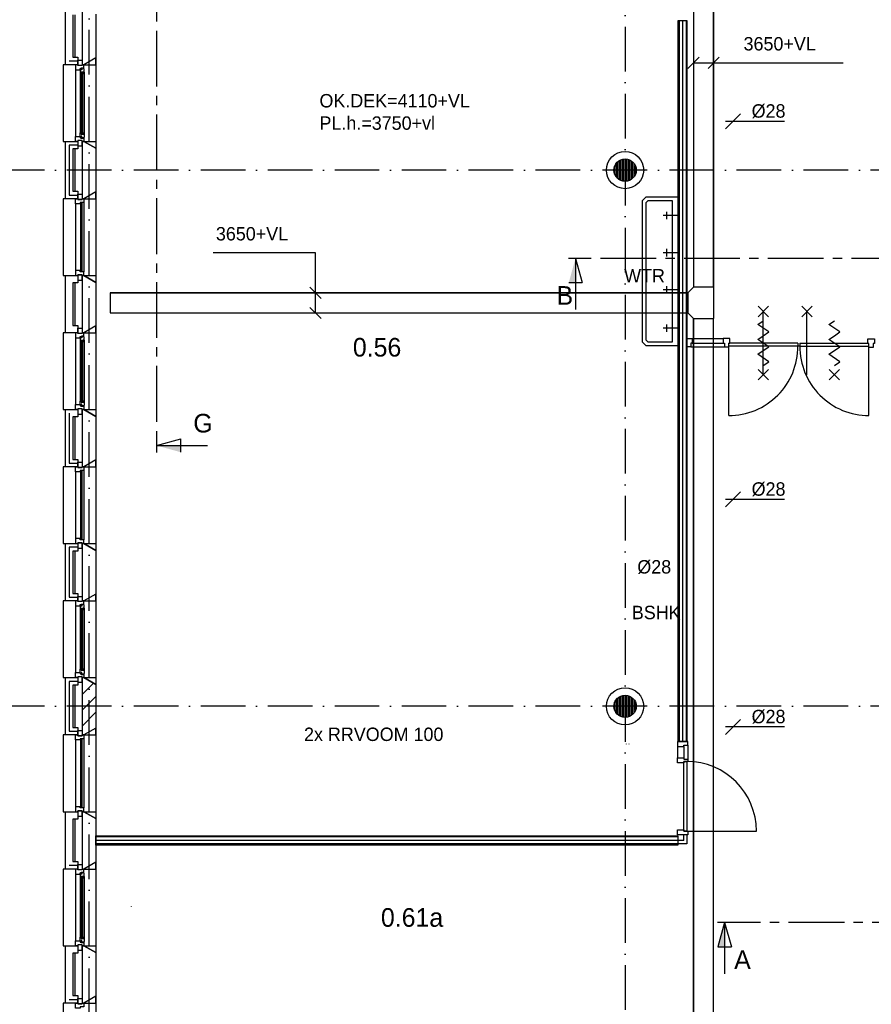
# Model space of a CAD drawing. Header units: millimetres. Extents: x -6587 to 170951, y 244 to 951952.
# Tile 48 of 102: x 66689 to 78132, y 894426 to 907647. Entities that reach past the tile are written whole.
import ezdxf
from ezdxf.enums import TextEntityAlignment as Align

# ---------------------------------------------------------------- set-up
doc = ezdxf.new("R2010")
doc.units = ezdxf.units.MM
doc.header["$LTSCALE"] = 100
doc.linetypes.add('CENTER2', pattern=[11.25, 7.5, -1.25, 1.25, -1.25])
doc.linetypes.add('DASHDOT', pattern=[9, 6, -1.5, 0, -1.5])
for name, color, linetype in [('AL$7----_STRAMIEN', 1, 'DASHDOT'), ('AL74----_INRSANITAIR', 7, 'CONTINUOUS'), ('BOUW', 8, 'CONTINUOUS'), ('DOORSNEDE', 1, 'CONTINUOUS'), ('KABELGOOT', 8, 'CONTINUOUS')]:
    doc.layers.add(name, color=color, linetype=linetype)
doc.styles.add('BURO-018', font='BUROFONT.shx', dxfattribs={"height": 180})
doc.styles.add('BURO-025', font='BUROFONT.shx', dxfattribs={"height": 250})
doc.styles.add('BURO-050', font='BUROFONT.shx', dxfattribs={"height": 500})
doc.styles.get("Standard").update_dxf_attribs({"font": 'iso.shx'})

msp = doc.modelspace()

# ---------------------------------------------------------------- hatches: boundary and pattern name
at = {"layer": 'BOUW'}
h = msp.add_hatch(dxfattribs=at)
h.set_pattern_fill('GEWPBET', color=256, scale=100, angle=90, style=0)
h.set_pattern_definition([(90, (74823.774, 905627.546), (-20, 1e-15), [])])
edge = h.paths.add_edge_path()
edge.add_arc((74823.8, 905627.5), 150, 0, 360)
h = msp.add_hatch(dxfattribs=at)
h.set_pattern_fill('PREFBET', color=256, style=0)
h.set_pattern_definition([(45, (67713.6, 898135.06), (-106.066, 106.066), [])])
h.paths.add_polyline_path([(67533.6, 898812.7), (67553.6, 898812.7), (67713.6, 898720.3), (67713.6, 898135.1), (67553.6, 898042.7), (67533.6, 898042.7)])
h = msp.add_hatch(dxfattribs=at)
h.set_pattern_fill('GEWPBET', color=256, scale=100, angle=90, style=0)
h.set_pattern_definition([(90, (74823.774, 898427.546), (-20, 1e-15), [])])
edge = h.paths.add_edge_path()
edge.add_arc((74823.8, 898427.5), 150, 0, 360)

# ---------------------------------------------------------------- linework, layer by layer
at = {"layer": 'AL$7----_STRAMIEN', "color": 1}
for p, q in [((67623.6, 877205.8), (67623.6, 949020.5)), ((74823.6, 948957), (74823.6, 883660.9)), ((87723.6, 905627.5), (61609.4, 905627.5)), ((87723.6, 905627.5), (61609.4, 905627.5)), ((87723.6, 898427.5), (61609.4, 898427.5)), ((87723.6, 898427.5), (61609.4, 898427.5))]:
    msp.add_line(p, q, dxfattribs=at)
at = {"layer": 'AL74----_INRSANITAIR', "color": 8, "linetype": 'Continuous'}
for p, q in [((75058.6, 905218.5), (75108.6, 905268.5)), ((75108.6, 905268.5), (75233.6, 905268.5)), ((75233.6, 905268.5), (75533.6, 905268.5)), ((75058.6, 903318.5), (75058.6, 905218.5)), ((75108.6, 905193.5), (75133.6, 905218.5)), ((75108.6, 903343.5), (75108.6, 905193.5)), ((75133.6, 905218.5), (75233.6, 905218.5)), ((75233.6, 905218.5), (75458.6, 905218.5)), ((75458.6, 905218.5), (75458.6, 903318.5)), ((75533.6, 905068), (75533.6, 903068)), ((75108.6, 903268.5), (75058.6, 903318.5)), ((75133.6, 903318.5), (75108.6, 903343.5)), ((75233.6, 903268.5), (75108.6, 903268.5)), ((75233.6, 903318.5), (75133.6, 903318.5)), ((75458.6, 903318.5), (75233.6, 903318.5)), ((75533.6, 903268.5), (75233.6, 903268.5))]:
    msp.add_line(p, q, dxfattribs=at)
for points in [[(75533.6, 905018.4), (75333.6, 905018.4)], [(75383.6, 904968.4), (75383.6, 905068.4)], [(75383.6, 904468.4), (75383.6, 904568.4)], [(75533.6, 904518.4), (75333.6, 904518.4)], [(75383.6, 903968.4), (75383.6, 904068.4)], [(75533.6, 904018.4), (75333.6, 904018.4)], [(75383.6, 903455.1), (75383.6, 903555.1)], [(75533.6, 903505.1), (75333.6, 903505.1)]]:
    msp.add_lwpolyline(points, dxfattribs=at)
at = {"layer": 'BOUW'}
for p, q in [((67303.6, 907042.7), (67303.6, 907812.7)), ((67533.6, 907042.7), (67533.6, 907812.7)), ((67403.6, 907712.7), (67403.6, 907142.7)), ((67433.6, 907142.7), (67433.6, 907712.7)), ((67533.6, 907142.7), (67533.6, 907712.7)), ((67713.6, 907720.3), (67713.6, 907135.1)), ((75533.6, 907632.7), (75533.6, 897953.7)), ((75658.6, 907632.7), (75533.6, 907632.7)), ((75548.6, 907632.7), (75548.6, 897953.7)), ((75596.1, 907632.7), (75596.1, 897953.7)), ((75643.6, 907632.7), (75643.6, 897953.7)), ((75658.6, 897953.7), (75658.6, 907632.7)), ((75533.6, 907475.4), (75533.6, 906825.4)), ((67353.6, 907092.7), (67472.6, 907092.7)), ((67403.6, 907142.7), (67472.6, 907142.7)), ((67472.6, 907142.7), (67472.6, 907042.7)), ((67713.6, 907135.1), (67553.6, 907042.7)), ((67472.6, 907042.7), (67303.6, 907042.7)), ((67553.6, 907042.7), (67533.6, 907042.7)), ((67303.6, 905242.7), (67303.6, 906012.7)), ((67303.6, 906012.7), (67472.6, 906012.7)), ((67353.6, 905962.7), (67353.6, 905292.7)), ((67472.6, 905962.7), (67353.6, 905962.7)), ((67403.6, 905912.7), (67403.6, 905342.7)), ((67472.6, 905912.7), (67403.6, 905912.7)), ((67433.6, 905342.7), (67433.6, 905912.7)), ((67472.6, 906012.7), (67472.6, 905912.7)), ((67472.6, 905242.7), (67303.6, 905242.7)), ((67353.6, 905292.7), (67472.6, 905292.7)), ((67403.6, 905342.7), (67472.6, 905342.7)), ((67472.6, 905342.7), (67472.6, 905242.7)), ((67303.6, 904212.7), (67472.6, 904212.7)), ((67303.6, 903442.7), (67303.6, 904212.7)), ((67472.6, 904212.7), (67472.6, 904112.7)), ((67533.6, 903442.7), (67533.6, 904212.7)), ((67533.6, 904212.7), (67553.6, 904212.7)), ((67553.6, 904212.7), (67713.6, 904120.3)), ((67403.6, 904112.7), (67403.6, 903542.7)), ((67472.6, 904112.7), (67403.6, 904112.7)), ((67433.6, 903542.7), (67433.6, 904112.7)), ((67533.6, 903542.7), (67533.6, 904112.7)), ((67713.6, 904120.3), (67713.6, 903535.1)), ((76751.1, 903659.2), (76611.1, 903799.2)), ((76611.1, 903659.2), (76751.1, 903799.2)), ((77337.1, 903659.2), (77197.1, 903799.2)), ((77197.1, 903659.2), (77337.1, 903799.2)), ((76681.1, 902879.2), (76681.1, 903729.2)), ((77267.1, 902879.2), (77267.1, 903729.2)), ((67403.6, 903542.7), (67472.6, 903542.7)), ((67472.6, 903542.7), (67472.6, 903442.7)), ((67713.6, 903535.1), (67553.6, 903442.7)), ((76606.1, 903554.2), (76681.1, 903604.2)), ((76756.1, 903454.2), (76606.1, 903554.2)), ((77561.1, 903554.2), (77636.1, 903604.2)), ((77711.1, 903454.2), (77561.1, 903554.2)), ((67472.6, 903442.7), (67303.6, 903442.7)), ((67553.6, 903442.7), (67533.6, 903442.7)), ((76606.1, 903354.2), (76681.1, 903404.2)), ((76681.1, 903404.2), (76756.1, 903454.2)), ((77561.1, 903354.2), (77636.1, 903404.2)), ((77636.1, 903404.2), (77711.1, 903454.2)), ((75708.6, 903253.2), (76160.1, 903253.2)), ((75725.6, 903367.2), (76143.1, 903367.2)), ((75725.6, 903304.2), (76143.1, 903304.2)), ((77146.1, 903304.2), (76216.1, 903304.2)), ((77146.1, 903264.2), (76216.1, 903264.2)), ((76756.1, 903254.2), (76606.1, 903354.2)), ((76681.1, 903204.2), (76756.1, 903254.2)), ((77146.1, 903304.2), (77146.1, 903264.2)), ((77171.1, 903264.2), (77146.1, 903264.2)), ((77171.1, 903304.2), (78101.1, 903304.2)), ((77171.1, 903304.2), (77171.1, 903264.2)), ((77171.1, 903264.2), (78101.1, 903264.2)), ((77711.1, 903254.2), (77561.1, 903354.2)), ((77636.1, 903204.2), (77711.1, 903254.2)), ((76606.1, 903154.2), (76681.1, 903204.2)), ((76756.1, 903054.2), (76606.1, 903154.2)), ((77561.1, 903154.2), (77636.1, 903204.2)), ((77711.1, 903054.2), (77561.1, 903154.2)), ((76681.1, 903004.2), (76756.1, 903054.2)), ((77636.1, 903004.2), (77711.1, 903054.2)), ((76751.1, 902809.2), (76611.1, 902949.2)), ((76611.1, 902809.2), (76751.1, 902949.2)), ((77706.1, 902809.2), (77566.1, 902949.2)), ((77566.1, 902809.2), (77706.1, 902949.2)), ((67303.6, 901642.7), (67303.6, 902412.7)), ((67303.6, 902412.7), (67472.6, 902412.7)), ((67353.6, 902362.7), (67353.6, 901692.7)), ((67353.6, 902362.7), (67353.6, 901692.7)), ((67472.6, 902412.7), (67472.6, 902312.7)), ((67533.6, 901642.7), (67533.6, 902412.7)), ((67533.6, 902412.7), (67553.6, 902412.7)), ((67553.6, 902412.7), (67713.6, 902320.3)), ((67713.6, 902320.3), (67713.6, 901735.1)), ((67403.6, 902312.7), (67403.6, 901742.7)), ((67472.6, 902312.7), (67403.6, 902312.7)), ((67433.6, 901742.7), (67433.6, 902312.7)), ((67533.6, 901742.7), (67533.6, 902312.7)), ((67353.6, 901692.7), (67472.6, 901692.7)), ((67403.6, 901742.7), (67472.6, 901742.7)), ((67472.6, 901742.7), (67472.6, 901642.7)), ((67713.6, 901735.1), (67553.6, 901642.7)), ((67472.6, 901642.7), (67303.6, 901642.7)), ((67553.6, 901642.7), (67533.6, 901642.7)), ((67303.6, 900612.7), (67472.6, 900612.7)), ((67303.6, 899842.7), (67303.6, 900612.7)), ((67472.6, 900612.7), (67472.6, 900512.7)), ((67533.6, 899842.7), (67533.6, 900612.7)), ((67533.6, 900612.7), (67553.6, 900612.7)), ((67553.6, 900612.7), (67713.6, 900520.3)), ((67353.6, 900562.7), (67353.6, 899892.7)), ((67353.6, 900562.7), (67353.6, 899892.7)), ((67472.6, 900562.7), (67353.6, 900562.7)), ((67403.6, 900512.7), (67403.6, 899942.7)), ((67472.6, 900512.7), (67403.6, 900512.7)), ((67433.6, 899942.7), (67433.6, 900512.7)), ((67533.6, 899942.7), (67533.6, 900512.7)), ((67713.6, 900520.3), (67713.6, 899935.1)), ((67403.6, 899942.7), (67472.6, 899942.7)), ((67472.6, 899942.7), (67472.6, 899842.7)), ((67472.6, 899842.7), (67303.6, 899842.7)), ((67353.6, 899892.7), (67472.6, 899892.7)), ((67553.6, 899842.7), (67533.6, 899842.7)), ((67713.6, 899935.1), (67553.6, 899842.7)), ((67303.6, 898042.7), (67303.6, 898812.7)), ((67303.6, 898812.7), (67472.6, 898812.7)), ((67353.6, 898762.7), (67353.6, 898092.7)), ((67472.6, 898762.7), (67353.6, 898762.7)), ((67472.6, 898812.7), (67472.6, 898712.7)), ((67403.6, 898712.7), (67403.6, 898142.7)), ((67472.6, 898712.7), (67403.6, 898712.7)), ((67433.6, 898142.7), (67433.6, 898712.7)), ((67353.6, 898092.7), (67472.6, 898092.7)), ((67403.6, 898142.7), (67472.6, 898142.7)), ((67472.6, 898142.7), (67472.6, 898042.7)), ((67472.6, 898042.7), (67303.6, 898042.7)), ((74837.9, 897924.2), (74837.9, 897919.2)), ((74872.9, 897924.2), (74872.9, 897919.2)), ((75533.6, 897953.7), (75658.6, 897953.7)), ((75614.6, 897686.7), (75654.6, 897686.7)), ((75614.6, 896752.7), (75614.6, 897686.7)), ((75654.6, 897686.7), (75654.6, 896752.7)), ((67303.6, 897012.7), (67472.6, 897012.7)), ((67303.6, 896242.7), (67303.6, 897012.7)), ((67403.6, 896912.7), (67403.6, 896342.7)), ((67472.6, 896912.7), (67403.6, 896912.7)), ((67433.6, 896342.7), (67433.6, 896912.7)), ((67472.6, 897012.7), (67472.6, 896912.7)), ((75526.6, 896702.7), (75526.6, 896769.7)), ((75526.6, 896769.7), (75614.6, 896769.7)), ((75614.6, 896769.7), (75614.6, 896752.7)), ((67713.6, 896565.2), (67713.6, 896690.2)), ((67713.6, 896690.2), (75533.6, 896690.2)), ((75533.6, 896675.2), (67713.6, 896675.2)), ((75665.6, 896702.7), (75526.6, 896702.7)), ((75533.6, 896690.2), (75533.6, 896565.2)), ((75654.6, 896752.7), (75614.6, 896752.7)), ((75614.6, 896752.7), (75665.6, 896752.7)), ((75614.6, 896627.7), (75614.6, 896702.9)), ((75654.6, 896752.7), (76588.6, 896752.7)), ((75654.6, 896700.6), (75654.6, 896580.2)), ((75665.6, 896752.7), (75665.6, 896702.7)), ((75614.6, 896627.7), (67713.6, 896627.7)), ((75654.6, 896580.2), (67713.6, 896580.2)), ((75533.6, 896565.2), (67713.6, 896565.2)), ((67472.6, 896242.7), (67303.6, 896242.7)), ((67353.6, 896292.7), (67472.6, 896292.7)), ((67353.6, 896292.7), (67472.6, 896292.7)), ((67403.6, 896342.7), (67472.6, 896342.7)), ((67472.6, 896342.7), (67472.6, 896242.7)), ((68189.5, 895741.3), (68189.5, 895736.3)), ((67303.6, 894442.7), (67303.6, 895212.7)), ((67303.6, 895212.7), (67472.6, 895212.7)), ((67472.6, 895212.7), (67472.6, 895112.7)), ((67403.6, 895112.7), (67403.6, 894542.7)), ((67472.6, 895112.7), (67403.6, 895112.7)), ((67433.6, 894542.7), (67433.6, 895112.7)), ((67403.6, 894542.7), (67472.6, 894542.7)), ((67472.6, 894542.7), (67472.6, 894442.7)), ((67472.6, 894442.7), (67303.6, 894442.7)), ((67353.6, 894492.7), (67472.6, 894492.7))]:
    msp.add_line(p, q, dxfattribs=at)
at = {"layer": 'BOUW', "color": 1}
for p, q in [((76374, 906381.4), (76174, 906181.4)), ((76965.9, 906281.4), (76174, 906281.4)), ((76374, 901305.4), (76174, 901105.4)), ((76965.9, 901205.4), (76174, 901205.4)), ((76374, 898250.1), (76174, 898050.1)), ((76965.9, 898150.1), (76174, 898150.1))]:
    msp.add_line(p, q, dxfattribs=at)
at = {"layer": 'BOUW'}
for points in [[(67528.6, 907032.7), (67472.6, 907032.7), (67472.6, 907103.7), (67528.6, 907103.7)], [(67553.6, 907042.7), (67713.6, 907042.7), (67713.6, 907135.1)], [(67553.6, 907042.7), (67528.6, 907042.7), (67528.6, 907032.7), (67472.6, 907032.7), (67472.6, 907042.7), (67439.6, 907042.7), (67439.6, 906975.7), (67502.6, 906975.7), (67502.6, 906992.7), (67517.6, 906992.7), (67517.6, 906998.7), (67553.6, 906998.7)], [(67556.6, 906986), (67552.4, 906988.4), (67552.4, 906995.5), (67522.6, 906995.5), (67522.6, 906973), (67517.6, 906973), (67517.6, 906981), (67502.6, 906981), (67502.6, 906975.7), (67502.6, 906928.6), (67515.6, 906926.5), (67515.6, 906943.5), (67556.6, 906943.5)], [(67538.6, 906941.5), (67517.6, 906941.5), (67517.6, 906113.9), (67538.6, 906113.9)], [(67554.3, 906943.5), (67540.8, 906943.5), (67540.8, 906926.5), (67554.3, 906926.5)], [(67553.6, 906012.7), (67528.6, 906012.7), (67528.6, 906022.7), (67472.6, 906022.7), (67472.6, 906012.7), (67439.6, 906012.7), (67439.6, 906079.7), (67502.6, 906079.7), (67502.6, 906062.7), (67517.6, 906062.7), (67517.6, 906056.7), (67553.6, 906056.7)], [(67528.6, 906022.7), (67472.6, 906022.7), (67472.6, 905951.7), (67528.6, 905951.7)], [(67556.6, 906069.4), (67552.4, 906066.9), (67552.4, 906059.9), (67522.6, 906059.9), (67522.6, 906082.4), (67517.6, 906082.4), (67517.6, 906074.4), (67502.6, 906074.4), (67502.6, 906079.7), (67502.6, 906126.8), (67515.6, 906128.9), (67515.6, 906111.9), (67556.6, 906111.9)], [(67554.3, 906111.9), (67540.8, 906111.9), (67540.8, 906128.9), (67554.3, 906128.9)], [(67533.6, 906012.7), (67553.6, 906012.7), (67713.6, 905920.3), (67713.6, 905335.1), (67553.6, 905242.7), (67533.6, 905242.7)], [(67553.6, 906012.7), (67713.6, 906012.7), (67713.6, 905920.3)], [(67553.6, 905192.7), (67553.6, 905192.7), (67502.6, 905192.7), (67502.6, 905175.7), (67439.6, 905175.7), (67439.6, 905175.7), (67439.6, 905175.7), (67439.6, 905175.7), (67439.6, 905175.7), (67439.6, 905242.7), (67472.6, 905242.7), (67472.6, 905232.7), (67528.6, 905232.7), (67528.6, 905242.7), (67528.6, 905242.7), (67553.6, 905242.7)], [(67528.6, 905232.7), (67472.6, 905232.7), (67472.6, 905303.7), (67528.6, 905303.7)], [(67553.6, 905242.7), (67713.6, 905242.7), (67713.6, 905335.1)], [(67527.6, 905187.7), (67506.6, 905187.7), (67506.6, 904267.7), (67527.6, 904267.7)], [(67553.6, 904262.7), (67553.6, 904262.7), (67502.6, 904262.7), (67502.6, 904279.7), (67439.6, 904279.7), (67439.6, 904279.7), (67439.6, 904279.7), (67439.6, 904279.7), (67439.6, 904279.7), (67439.6, 904212.7), (67472.6, 904212.7), (67472.6, 904222.7), (67528.6, 904222.7), (67528.6, 904212.7), (67528.6, 904212.7), (67553.6, 904212.7)], [(67528.6, 904222.7), (67472.6, 904222.7), (67472.6, 904151.7), (67528.6, 904151.7)], [(67553.6, 904212.7), (67713.6, 904212.7), (67713.6, 904120.3)], [(67553.6, 903442.7), (67713.6, 903442.7), (67713.6, 903535.1)], [(67553.6, 903442.7), (67528.6, 903442.7), (67528.6, 903432.7), (67472.6, 903432.7), (67472.6, 903442.7), (67439.6, 903442.7), (67439.6, 903375.7), (67502.6, 903375.7), (67502.6, 903392.7), (67517.6, 903392.7), (67517.6, 903398.7), (67553.6, 903398.7)], [(67528.6, 903432.7), (67472.6, 903432.7), (67472.6, 903503.7), (67528.6, 903503.7)], [(67556.6, 903386), (67552.4, 903388.4), (67552.4, 903395.5), (67522.6, 903395.5), (67522.6, 903373), (67517.6, 903373), (67517.6, 903381), (67502.6, 903381), (67502.6, 903375.7), (67502.6, 903328.6), (67515.6, 903326.5), (67515.6, 903343.5), (67556.6, 903343.5)], [(67538.6, 903341.5), (67517.6, 903341.5), (67517.6, 902513.9), (67538.6, 902513.9)], [(67554.3, 903343.5), (67540.8, 903343.5), (67540.8, 903326.5), (67554.3, 903326.5)], [(67553.6, 902412.7), (67528.6, 902412.7), (67528.6, 902422.7), (67472.6, 902422.7), (67472.6, 902412.7), (67439.6, 902412.7), (67439.6, 902479.7), (67502.6, 902479.7), (67502.6, 902462.7), (67517.6, 902462.7), (67517.6, 902456.7), (67553.6, 902456.7)], [(67556.6, 902469.4), (67552.4, 902466.9), (67552.4, 902459.9), (67522.6, 902459.9), (67522.6, 902482.4), (67517.6, 902482.4), (67517.6, 902474.4), (67502.6, 902474.4), (67502.6, 902479.7), (67502.6, 902526.8), (67515.6, 902528.9), (67515.6, 902511.9), (67556.6, 902511.9)], [(67554.3, 902511.9), (67540.8, 902511.9), (67540.8, 902528.9), (67554.3, 902528.9)], [(67528.6, 902422.7), (67472.6, 902422.7), (67472.6, 902351.7), (67528.6, 902351.7)], [(67553.6, 902412.7), (67713.6, 902412.7), (67713.6, 902320.3)], [(67528.6, 901632.7), (67472.6, 901632.7), (67472.6, 901703.7), (67528.6, 901703.7)], [(67553.6, 901642.7), (67713.6, 901642.7), (67713.6, 901735.1)], [(67553.6, 901592.7), (67553.6, 901592.7), (67502.6, 901592.7), (67502.6, 901575.7), (67439.6, 901575.7), (67439.6, 901575.7), (67439.6, 901575.7), (67439.6, 901575.7), (67439.6, 901575.7), (67439.6, 901642.7), (67472.6, 901642.7), (67472.6, 901632.7), (67528.6, 901632.7), (67528.6, 901642.7), (67528.6, 901642.7), (67553.6, 901642.7)], [(67527.6, 901587.7), (67506.6, 901587.7), (67506.6, 900667.7), (67527.6, 900667.7)], [(67553.6, 900662.7), (67553.6, 900662.7), (67502.6, 900662.7), (67502.6, 900679.7), (67439.6, 900679.7), (67439.6, 900679.7), (67439.6, 900679.7), (67439.6, 900679.7), (67439.6, 900679.7), (67439.6, 900612.7), (67472.6, 900612.7), (67472.6, 900622.7), (67528.6, 900622.7), (67528.6, 900612.7), (67528.6, 900612.7), (67553.6, 900612.7)], [(67528.6, 900622.7), (67472.6, 900622.7), (67472.6, 900551.7), (67528.6, 900551.7)], [(67553.6, 900612.7), (67713.6, 900612.7), (67713.6, 900520.3)], [(67553.6, 899842.7), (67528.6, 899842.7), (67528.6, 899832.7), (67472.6, 899832.7), (67472.6, 899842.7), (67439.6, 899842.7), (67439.6, 899775.7), (67502.6, 899775.7), (67502.6, 899792.7), (67517.6, 899792.7), (67517.6, 899798.7), (67553.6, 899798.7)], [(67528.6, 899832.7), (67472.6, 899832.7), (67472.6, 899903.7), (67528.6, 899903.7)], [(67553.6, 899842.7), (67713.6, 899842.7), (67713.6, 899935.1)], [(67556.6, 899786), (67552.4, 899788.4), (67552.4, 899795.5), (67522.6, 899795.5), (67522.6, 899773), (67517.6, 899773), (67517.6, 899781), (67502.6, 899781), (67502.6, 899775.7), (67502.6, 899728.6), (67515.6, 899726.5), (67515.6, 899743.5), (67556.6, 899743.5)], [(67538.6, 899741.5), (67517.6, 899741.5), (67517.6, 898913.9), (67538.6, 898913.9)], [(67554.3, 899743.5), (67540.8, 899743.5), (67540.8, 899726.5), (67554.3, 899726.5)], [(67556.6, 898869.4), (67552.4, 898866.9), (67552.4, 898859.9), (67522.6, 898859.9), (67522.6, 898882.4), (67517.6, 898882.4), (67517.6, 898874.4), (67502.6, 898874.4), (67502.6, 898879.7), (67502.6, 898926.8), (67515.6, 898928.9), (67515.6, 898911.9), (67556.6, 898911.9)], [(67554.3, 898911.9), (67540.8, 898911.9), (67540.8, 898928.9), (67554.3, 898928.9)], [(67553.6, 898812.7), (67528.6, 898812.7), (67528.6, 898822.7), (67472.6, 898822.7), (67472.6, 898812.7), (67439.6, 898812.7), (67439.6, 898879.7), (67502.6, 898879.7), (67502.6, 898862.7), (67517.6, 898862.7), (67517.6, 898856.7), (67553.6, 898856.7)], [(67528.6, 898822.7), (67472.6, 898822.7), (67472.6, 898751.7), (67528.6, 898751.7)], [(67533.6, 898812.7), (67553.6, 898812.7), (67713.6, 898720.3), (67713.6, 898135.1), (67553.6, 898042.7), (67533.6, 898042.7)], [(67553.6, 898812.7), (67713.6, 898812.7), (67713.6, 898720.3)], [(67528.6, 898032.7), (67472.6, 898032.7), (67472.6, 898103.7), (67528.6, 898103.7)], [(67553.6, 898042.7), (67713.6, 898042.7), (67713.6, 898135.1)], [(67553.6, 897992.7), (67553.6, 897992.7), (67502.6, 897992.7), (67502.6, 897975.7), (67439.6, 897975.7), (67439.6, 897975.7), (67439.6, 897975.7), (67439.6, 897975.7), (67439.6, 897975.7), (67439.6, 898042.7), (67472.6, 898042.7), (67472.6, 898032.7), (67528.6, 898032.7), (67528.6, 898042.7), (67528.6, 898042.7), (67553.6, 898042.7)], [(67527.6, 897987.7), (67506.6, 897987.7), (67506.6, 897067.7), (67527.6, 897067.7)], [(75614.6, 897886.7), (75614.6, 897903.7), (75665.6, 897903.7), (75665.6, 897953.7), (75526.6, 897953.7), (75526.6, 897886.7)], [(67553.6, 897062.7), (67553.6, 897062.7), (67502.6, 897062.7), (67502.6, 897079.7), (67439.6, 897079.7), (67439.6, 897079.7), (67439.6, 897079.7), (67439.6, 897079.7), (67439.6, 897079.7), (67439.6, 897012.7), (67472.6, 897012.7), (67472.6, 897022.7), (67528.6, 897022.7), (67528.6, 897012.7), (67528.6, 897012.7), (67553.6, 897012.7)], [(67528.6, 897022.7), (67472.6, 897022.7), (67472.6, 896951.7), (67528.6, 896951.7)], [(67533.6, 897012.7), (67553.6, 897012.7), (67713.6, 896920.3), (67713.6, 896335.1), (67553.6, 896242.7), (67533.6, 896242.7)], [(67553.6, 897012.7), (67713.6, 897012.7), (67713.6, 896920.3)], [(67553.6, 896242.7), (67528.6, 896242.7), (67528.6, 896232.7), (67472.6, 896232.7), (67472.6, 896242.7), (67439.6, 896242.7), (67439.6, 896175.7), (67502.6, 896175.7), (67502.6, 896192.7), (67517.6, 896192.7), (67517.6, 896198.7), (67553.6, 896198.7)], [(67528.6, 896232.7), (67472.6, 896232.7), (67472.6, 896303.7), (67528.6, 896303.7)], [(67553.6, 896242.7), (67713.6, 896242.7), (67713.6, 896335.1)], [(67556.6, 896186), (67552.4, 896188.4), (67552.4, 896195.5), (67522.6, 896195.5), (67522.6, 896173), (67517.6, 896173), (67517.6, 896181), (67502.6, 896181), (67502.6, 896175.7), (67502.6, 896128.6), (67515.6, 896126.5), (67515.6, 896143.5), (67556.6, 896143.5)], [(67538.6, 896141.5), (67517.6, 896141.5), (67517.6, 895313.9), (67538.6, 895313.9)], [(67554.3, 896143.5), (67540.8, 896143.5), (67540.8, 896126.5), (67554.3, 896126.5)], [(67556.6, 895269.4), (67552.4, 895266.9), (67552.4, 895259.9), (67522.6, 895259.9), (67522.6, 895282.4), (67517.6, 895282.4), (67517.6, 895274.4), (67502.6, 895274.4), (67502.6, 895279.7), (67502.6, 895326.8), (67515.6, 895328.9), (67515.6, 895311.9), (67556.6, 895311.9)], [(67554.3, 895311.9), (67540.8, 895311.9), (67540.8, 895328.9), (67554.3, 895328.9)], [(67553.6, 895212.7), (67528.6, 895212.7), (67528.6, 895222.7), (67472.6, 895222.7), (67472.6, 895212.7), (67439.6, 895212.7), (67439.6, 895279.7), (67502.6, 895279.7), (67502.6, 895262.7), (67517.6, 895262.7), (67517.6, 895256.7), (67553.6, 895256.7)], [(67528.6, 895222.7), (67472.6, 895222.7), (67472.6, 895151.7), (67528.6, 895151.7)], [(67533.6, 895212.7), (67553.6, 895212.7), (67713.6, 895120.3), (67713.6, 894535.1), (67553.6, 894442.7), (67533.6, 894442.7)], [(67553.6, 895212.7), (67713.6, 895212.7), (67713.6, 895120.3)], [(67553.6, 894442.7), (67713.6, 894442.7), (67713.6, 894535.1)], [(67553.6, 894392.7), (67553.6, 894392.7), (67502.6, 894392.7), (67502.6, 894375.7), (67439.6, 894375.7), (67439.6, 894375.7), (67439.6, 894375.7), (67439.6, 894375.7), (67439.6, 894375.7), (67439.6, 894442.7), (67472.6, 894442.7), (67472.6, 894432.7), (67528.6, 894432.7), (67528.6, 894442.7), (67528.6, 894442.7), (67553.6, 894442.7)], [(67528.6, 894432.7), (67472.6, 894432.7), (67472.6, 894503.7), (67528.6, 894503.7)]]:
    msp.add_lwpolyline(points, close=True, dxfattribs=at)
for points in [[(67713.6, 907135.1), (67713.6, 905920.3)], [(67303.6, 907042.7), (67273.6, 907042.7), (67273.6, 906012.7), (67303.6, 906012.7)], [(67439.6, 906975.7), (67439.6, 906079.7)], [(67502.6, 906928.6), (67502.6, 906126.8)], [(67556.6, 906943.5), (67556.6, 906111.9)], [(67533.6, 905342.7), (67533.6, 905912.7)], [(67303.6, 905242.7), (67273.6, 905242.7), (67273.6, 904212.7), (67303.6, 904212.7)], [(67713.6, 905335.1), (67713.6, 904120.3)], [(67439.6, 905175.7), (67439.6, 904279.7)], [(67553.6, 905192.7), (67553.6, 904262.7)], [(67713.6, 903535.1), (67713.6, 902320.3)], [(67303.6, 903442.7), (67273.6, 903442.7), (67273.6, 902412.7), (67303.6, 902412.7)], [(67439.6, 903375.7), (67439.6, 902479.7)], [(67502.6, 903328.6), (67502.6, 902526.8)], [(67556.6, 903343.5), (67556.6, 902511.9)], [(75658.6, 903253.2), (75658.6, 903367.2), (75725.6, 903367.2), (75725.6, 903304.2), (75708.6, 903304.2), (75708.6, 903253.2), (75658.6, 903253.2)], [(76160.1, 903253.2), (76216.1, 903253.2), (76216.1, 903304.2), (76233.1, 903304.2), (76233.1, 903367.2), (76143.1, 903367.2), (76143.1, 903304.2), (76160.1, 903304.2), (76160.1, 903253.2), (76216.1, 903253.2)], [(76216.1, 902330.2), (76216.1, 903264.2)], [(78157.1, 903247.1), (78101.1, 903247.1), (78101.1, 903298.1), (78084.1, 903298.1), (78084.1, 903361.1), (78174.1, 903361.1), (78174.1, 903298.1), (78157.1, 903298.1), (78157.1, 903247.1), (78101.1, 903247.1)], [(78101.1, 902330.2), (78101.1, 903264.2)], [(67713.6, 901735.1), (67713.6, 900520.3)], [(67303.6, 901642.7), (67273.6, 901642.7), (67273.6, 900612.7), (67303.6, 900612.7)], [(67439.6, 901575.7), (67439.6, 900679.7)], [(67553.6, 901592.7), (67553.6, 900662.7)], [(67303.6, 899842.7), (67273.6, 899842.7), (67273.6, 898812.7), (67303.6, 898812.7)], [(67713.6, 899935.1), (67713.6, 898720.3)], [(67439.6, 899775.7), (67439.6, 898879.7)], [(67502.6, 899728.6), (67502.6, 898926.8)], [(67556.6, 899743.5), (67556.6, 898911.9)], [(67533.6, 898142.7), (67533.6, 898712.7)], [(67713.6, 898135.1), (67713.6, 896920.3)], [(67303.6, 898042.7), (67273.6, 898042.7), (67273.6, 897012.7), (67303.6, 897012.7)], [(67439.6, 897975.7), (67439.6, 897079.7)], [(67553.6, 897992.7), (67553.6, 897062.7)], [(75526.6, 897886.7), (75526.6, 897736.7)], [(75614.6, 897886.7), (75614.6, 897736.7)], [(75665.6, 897903.7), (75665.6, 897719.7)], [(75665.6, 897719.7), (75665.6, 897686.7), (75614.6, 897686.7), (75614.6, 897669.7), (75526.6, 897669.7), (75526.6, 897736.7), (75614.6, 897736.7), (75614.6, 897719.7), (75665.6, 897719.7), (75665.6, 897686.7)], [(67533.6, 896342.7), (67533.6, 896912.7)], [(67303.6, 896242.7), (67273.6, 896242.7), (67273.6, 895212.7), (67303.6, 895212.7)], [(67713.6, 896335.1), (67713.6, 895120.3)], [(67439.6, 896175.7), (67439.6, 895279.7)], [(67502.6, 896128.6), (67502.6, 895326.8)], [(67556.6, 896143.5), (67556.6, 895311.9)], [(67533.6, 894542.7), (67533.6, 895112.7)], [(67713.6, 894535.1), (67713.6, 893320.3)], [(67303.6, 894442.7), (67273.6, 894442.7), (67273.6, 893412.7), (67303.6, 893412.7)]]:
    msp.add_lwpolyline(points, dxfattribs=at)
for centre, radius in [((74823.8, 905627.5), 250), ((74823.8, 905627.5), 150), ((74823.8, 898427.5), 250), ((74823.8, 898427.5), 150)]:
    msp.add_circle(centre, radius, dxfattribs=at)
for centre, radius, start, end in [((76215.5, 903260.8), 930.6, 270.03613, 0.20977), ((78101.7, 903260.8), 930.6, 179.79023, 269.96387), ((75654.6, 896752.7), 934, 0, 90)]:
    msp.add_arc(centre, radius, start, end, dxfattribs=at)
at = {"layer": 'DOORSNEDE', "color": 210, "linetype": 'CENTER2'}
for p, q in [((68527.9, 908623.7), (68527.9, 902026.9)), ((79742, 904441.5), (74074.4, 904441.5)), ((78894.9, 895522.7), (76258.5, 895522.7))]:
    msp.add_line(p, q, dxfattribs=at)
at = {"layer": 'DOORSNEDE', "color": 150}
for p, q in [((74254.6, 904441.5), (74063, 904441.5)), ((68527.9, 902026.9), (68527.9, 901835.3)), ((76258.5, 895522.7), (76066.9, 895522.7))]:
    msp.add_line(p, q, dxfattribs=at)
at = {"layer": 'DOORSNEDE', "color": 210}
for p, q in [((74157.4, 904441.5), (74247.7, 904116.4)), ((74157.4, 904441.5), (74157.4, 903755.2)), ((74067.1, 904116.4), (74247.7, 904116.4)), ((68527.9, 901929.7), (68853, 902020)), ((68527.9, 901929.7), (69214.3, 901929.7)), ((68853, 901839.4), (68853, 902020)), ((76161.3, 895522.7), (76071, 895197.6)), ((76161.3, 895522.7), (76161.3, 894836.4)), ((76161.3, 895522.7), (76251.6, 895197.6)), ((76071, 895197.6), (76251.6, 895197.6))]:
    msp.add_line(p, q, dxfattribs=at)
for points in [[(74067.1, 904116.4), (74157.4, 904116.4), (74157.4, 904441.5)], [(68853, 901839.4), (68853, 901929.7), (68527.9, 901929.7)], [(76071, 895197.6), (76161.3, 895197.6), (76161.3, 895522.7)]]:
    msp.add_solid(points, dxfattribs=at)
at = {"layer": 'KABELGOOT', "color": 8}
for p, q in [((75742.7, 909445.7, 3650), (75742.7, 904053.7, 3650)), ((75742.7, 909445.7, 3710), (75742.7, 904053.7, 3710)), ((76012.7, 904053.7, 3710), (76012.7, 909445.7, 3710)), ((76012.7, 909445.7, 3650), (76012.7, 904053.7, 3650)), ((75668.7, 906992.7, 3650), (75818.7, 907142.7, 3650)), ((75938.7, 906992.7, 3650), (76088.7, 907142.7, 3650)), ((75743.7, 907067.7, 3650), (76379.7, 907067.7, 3650)), ((76379.7, 907067.7, 3650), (77754.7, 907067.7, 3650)), ((70664.7, 904516.7, 3650), (69289.7, 904516.7, 3650)), ((70664.7, 903708.7, 3650), (70664.7, 904516.7, 3650)), ((70739.7, 903903.7, 3650), (70589.7, 904053.7, 3650)), ((75667.7, 903978.7, 3650), (75742.7, 904053.7, 3650)), ((76012.7, 904053.7, 3650), (75742.7, 904053.7, 3650)), ((75742.7, 904053.7, 3650), (75742.7, 904053.7, 3650)), ((76012.7, 904053.7, 3650), (76012.7, 903843.7, 3650)), ((75667.7, 903978.7, 3710), (67905.7, 903978.7, 3710)), ((67905.7, 903978.7, 3650), (75667.7, 903978.7, 3650)), ((67965.7, 903978.7, 3650), (67905.7, 903978.7, 3650)), ((67905.7, 903978.7, 3650), (67905.7, 903708.7, 3650)), ((75667.7, 903978.7, 3650), (75667.7, 903708.7, 3650)), ((75667.7, 903978.7, 3650), (75667.7, 903978.7, 3650)), ((70739.7, 903633.7, 3650), (70589.7, 903783.7, 3650)), ((76012.7, 903843.7, 3650), (76012.7, 903633.7, 3650)), ((76012.7, 903843.7, 3650), (76012.7, 903843.7, 3650)), ((67905.7, 903708.7, 3650), (75667.7, 903708.7, 3650)), ((67905.7, 903708.7, 3710), (75667.7, 903708.7, 3710)), ((67905.7, 903708.7, 3650), (67965.7, 903708.7, 3650)), ((75742.7, 903633.7, 3650), (75667.7, 903708.7, 3650)), ((75667.7, 903708.7, 3650), (75667.7, 903708.7, 3650)), ((75742.7, 903633.7, 3710), (75742.7, 887696.2, 3710)), ((75742.7, 887627.6, 3650), (75742.7, 903633.7, 3650)), ((75742.7, 903633.7, 3650), (76012.7, 903633.7, 3650)), ((75742.7, 903633.7, 3650), (75742.7, 903633.7, 3650)), ((76012.7, 887696.2, 3650), (76012.7, 903633.7, 3650)), ((76012.7, 887627.6, 3710), (76012.7, 903633.7, 3710))]:
    msp.add_line(p, q, dxfattribs=at)

# ---------------------------------------------------------------- texts
at = {"layer": 'BOUW', "color": 1, "style": 'BURO-018'}
for s, p in [('OK.DEK=4110+VL', (70717.4, 906468.8)), ('%%C28', (76524, 906331.4)), ('PL.h.=3750+vl', (70717.4, 906168.8)), ('WTR', (74811.2, 904119.4)), ('%%C28', (76524, 901255.4)), ('%%C28', (74988.3, 900210.4)), ('BSHK', (74914.5, 899597.3)), ('%%C28', (76524, 898200.1)), ('2x RRVOOM 100', (70510.1, 897961.7))]:
    msp.add_text(s, height=180, dxfattribs=at).set_placement(p)
at = {"layer": 'BOUW', "style": 'BURO-025'}
for s, p in [('0.56', (71166.2, 903123.7)), ('0.61a', (71543.2, 895467.3))]:
    msp.add_text(s, height=250, dxfattribs=at).set_placement(p)
at = {"layer": 'DOORSNEDE', "color": 2, "style": 'BURO-050'}
msp.add_text('B', height=250, dxfattribs=at).set_placement((73902.9, 903819.3))
at = {"layer": 'DOORSNEDE', "color": 150, "style": 'BURO-050'}
for s, p in [('G', (69022.5, 902104.1)), ('A', (76289.7, 894900.5))]:
    msp.add_text(s, height=250, dxfattribs=at).set_placement(p)
at = {"layer": 'KABELGOOT', "color": 8, "style": 'BURO-018'}
for p in [(76900.8, 907323.7, 3650), (69810.8, 904772.7, 3650)]:
    msp.add_text('3650+VL', height=180, dxfattribs=at).set_placement(p, align=Align.MIDDLE)
at = {"layer": 'KABELGOOT', "color": 8, "flags": 3}
msp.add_attdef('HULPSTUK', (75877.7, 903843.7, 3650), 'T-stuk C   270  270  270', height=1, dxfattribs=at)

doc.saveas('drawing.dxf')
